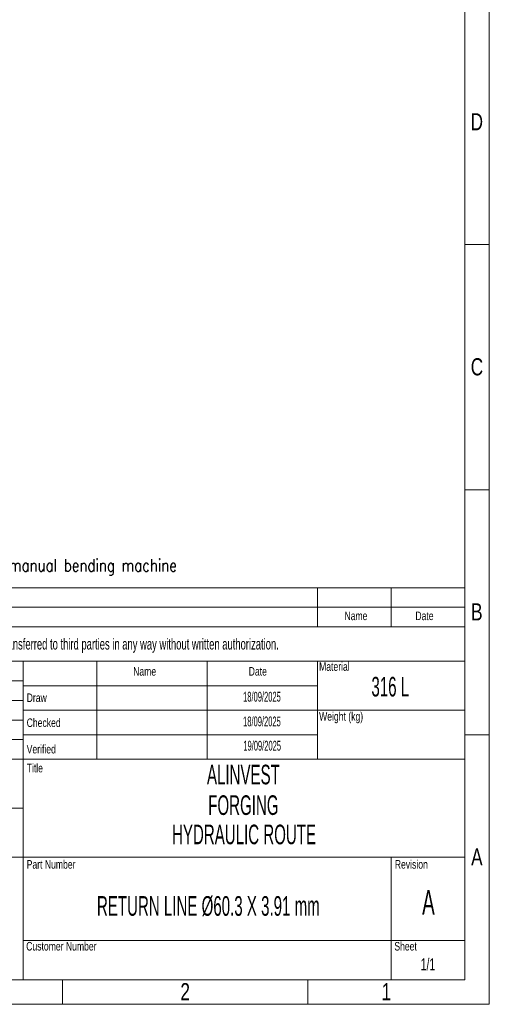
# Model space of a CAD drawing. Header units: millimetres. Extents: x 0 to 594, y 0 to 424.
# Tile 12 of 13: x 495 to 594, y 0 to 208. Entities that reach past the tile are written whole.
import ezdxf

# ---------------------------------------------------------------- set-up
doc = ezdxf.new("R2010")
doc.units = ezdxf.units.MM
doc.header["$LTSCALE"] = 0.25
doc.layers.add('SLD-0', color=179, linetype='Continuous')
doc.styles.add('AdskIsoMetric', font='romans.shx', dxfattribs={"width": 0.8, "height": 2.5})
doc.styles.add('SLDTEXTSTYLE1', font='TXT', dxfattribs={"width": 0.574367})
doc.styles.add('SLDTEXTSTYLE2', font='TXT', dxfattribs={"width": 0.638186})
doc.styles.add('SLDTEXTSTYLE3', font='TXT', dxfattribs={"width": 0.75})

# ---------------------------------------------------------------- blocks, each defined once
blk = doc.blocks.new('cajetin')
at = {"color": 7, "linetype": 'Continuous', "lineweight": 18}
for p, q in [((861, 615), (861, 0)), ((853.5, 607.5), (853.5, 7.5)), ((853.5, 232.5), (861, 232.5)), ((853.5, 157.5), (861, 157.5)), ((853.5, 82.5), (861, 82.5)), ((853.5, 7.5), (7.5, 7.5)), ((730.5, 7.5), (730.5, 0)), ((805.5, 7.5), (805.5, 0)), ((861, 0), (0, 0))]:
    blk.add_line(p, q, dxfattribs=at)
at = {"color": 7, "linetype": 'Continuous', "lineweight": 0, "char_height": 5.25, "attachment_point": 2, "style": 'SLDTEXTSTYLE3'}
for s, insert in [('D', (857.18, 272.74)), ('C', (857.23, 197.74)), ('B', (857.19, 122.74)), ('A', (857.2, 47.74)), ('2', (768.01, 6.49)), ('1', (829.51, 6.49))]:
    blk.add_mtext(s, dxfattribs=dict(at, insert=insert))

msp = doc.modelspace()

# ---------------------------------------------------------------- linework, layer by layer
at = {"color": 7, "linetype": 'Continuous', "lineweight": 18}
for p, q in [((402.554, 87.962), (588.826, 87.962)), ((557.78, 87.962), (557.78, 79.683)), ((573.303, 87.962), (573.303, 79.683)), ((588.826, 87.962), (588.826, 5.174)), ((402.554, 83.822), (588.826, 83.822)), ((402.554, 79.683), (588.826, 79.683)), ((402.554, 72.439), (588.826, 72.439)), ((495.69, 72.439), (495.69, 5.174)), ((511.213, 72.439), (511.213, 51.742)), ((534.497, 72.439), (534.497, 51.742)), ((557.78, 72.439), (557.78, 67.265)), ((402.554, 68.3), (495.69, 68.3)), ((557.78, 67.265), (495.69, 67.265)), ((557.78, 67.265), (557.78, 62.091)), ((402.554, 64.16), (495.69, 64.16)), ((557.78, 62.091), (495.69, 62.091)), ((557.78, 62.091), (557.78, 56.916)), ((557.78, 62.091), (588.826, 62.091)), ((402.554, 60.021), (495.69, 60.021)), ((557.78, 56.916), (495.69, 56.916)), ((557.78, 56.916), (557.78, 51.742)), ((402.554, 55.882), (495.69, 55.882)), ((486.635, 51.742), (495.69, 51.742)), ((495.69, 51.742), (511.213, 51.742)), ((511.213, 51.742), (534.497, 51.742)), ((534.497, 51.742), (557.78, 51.742)), ((557.78, 51.742), (588.826, 51.742)), ((477.58, 41.394), (495.69, 41.394)), ((402.554, 31.045), (495.69, 31.045)), ((495.69, 31.045), (588.826, 31.045)), ((573.303, 31.045), (573.303, 5.174)), ((495.69, 13.453), (588.826, 13.453)), ((402.554, 5.174), (588.826, 5.174))]:
    msp.add_line(p, q, dxfattribs=at)

# ---------------------------------------------------------------- block references
at = {"xscale": 0.689895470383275, "yscale": 0.689895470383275, "zscale": 0.689895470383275}
msp.add_blockref('cajetin', (0, 0), dxfattribs=at)

# ---------------------------------------------------------------- texts
at = {"insert": (406.104, 93.992), "char_height": 2.59725, "attachment_point": 1, "style": 'AdskIsoMetric'}
msp.add_mtext_dynamic_manual_height_columns('**The elbows will be manufactured from bent pipes using a manual bending machine', width=4135.89111, gutter_width=12.986, heights=[0], dxfattribs=at)
at = {"color": 7, "linetype": 'Continuous', "lineweight": 0}
for s, insert, char_height, attachment_point, style in [('Name', (565.875, 82.929), 1.811, 2, 'SLDTEXTSTYLE3'), ('Date', (580.326, 82.929), 1.811, 2, 'SLDTEXTSTYLE3'), ('Name', (518.875, 71.209), 1.811, 1, 'SLDTEXTSTYLE3'), ('Date', (543.248, 71.209), 1.811, 1, 'SLDTEXTSTYLE3'), ('Material', (558.101, 72.228), 1.811, 1, 'SLDTEXTSTYLE3'), ('316 L', (573.114, 69.139), 4.1394, 2, 'SLDTEXTSTYLE1'), ('Draw', (496.414, 65.634), 1.811, 1, 'SLDTEXTSTYLE3'), ('Checked', (496.414, 60.36), 1.811, 1, 'SLDTEXTSTYLE3'), ('Weight (kg)', (558.101, 61.701), 1.81098, 1, 'SLDTEXTSTYLE3'), ('Verified', (496.414, 54.78), 1.811, 1, 'SLDTEXTSTYLE3'), ('Title', (496.414, 50.784), 1.811, 1, 'SLDTEXTSTYLE3'), ('ALINVEST', (542.13, 50.585), 4.1394, 2, 'SLDTEXTSTYLE1'), ('FORGING ', (542.13, 44.126), 4.1394, 2, 'SLDTEXTSTYLE1'), ('Part Number', (496.414, 30.45), 1.81098, 1, 'SLDTEXTSTYLE3'), ('Revision', (574.073, 30.45), 1.811, 1, 'SLDTEXTSTYLE3'), ('Customer Number', (496.313, 13.167), 1.81098, 1, 'SLDTEXTSTYLE3'), ('Sheet', (573.972, 13.167), 1.811, 1, 'SLDTEXTSTYLE3')]:
    msp.add_mtext(s, dxfattribs=dict(at, insert=insert, char_height=char_height, attachment_point=attachment_point, style=style))
at = {"layer": 'SLD-0', "color": 7, "attachment_point": 2}
for s, insert, char_height, style in [('This drawing is property of INSERTEC. Must not be copier or transferred to third parties in any way without written authorization.', (493.275, 77.241), 2.328397, 'SLDTEXTSTYLE2'), ('18/09/2025', (546.044, 65.984), 2.0697, 'SLDTEXTSTYLE1'), ('18/09/2025', (546.043, 60.763), 2.0697, 'SLDTEXTSTYLE1'), ('19/09/2025', (546.09, 55.636), 2.0697, 'SLDTEXTSTYLE1'), ('HYDRAULIC ROUTE', (542.264, 37.937), 4.13937, 'SLDTEXTSTYLE1'), ('A', (581.163, 24.117), 5.174, 'SLDTEXTSTYLE1'), ('1/1', (581.059, 9.73), 2.5871, 'SLDTEXTSTYLE2')]:
    msp.add_mtext(s, dxfattribs=dict(at, insert=insert, char_height=char_height, style=style))
at = {"layer": 'SLD-0', "color": 7, "insert": (534.732, 22.838), "char_height": 4.13937, "width": 92.01308, "attachment_point": 2, "style": 'SLDTEXTSTYLE1'}
msp.add_mtext('RETURN LINE Ø60.3 X 3.91 mm', dxfattribs=at)

doc.saveas('drawing.dxf')
